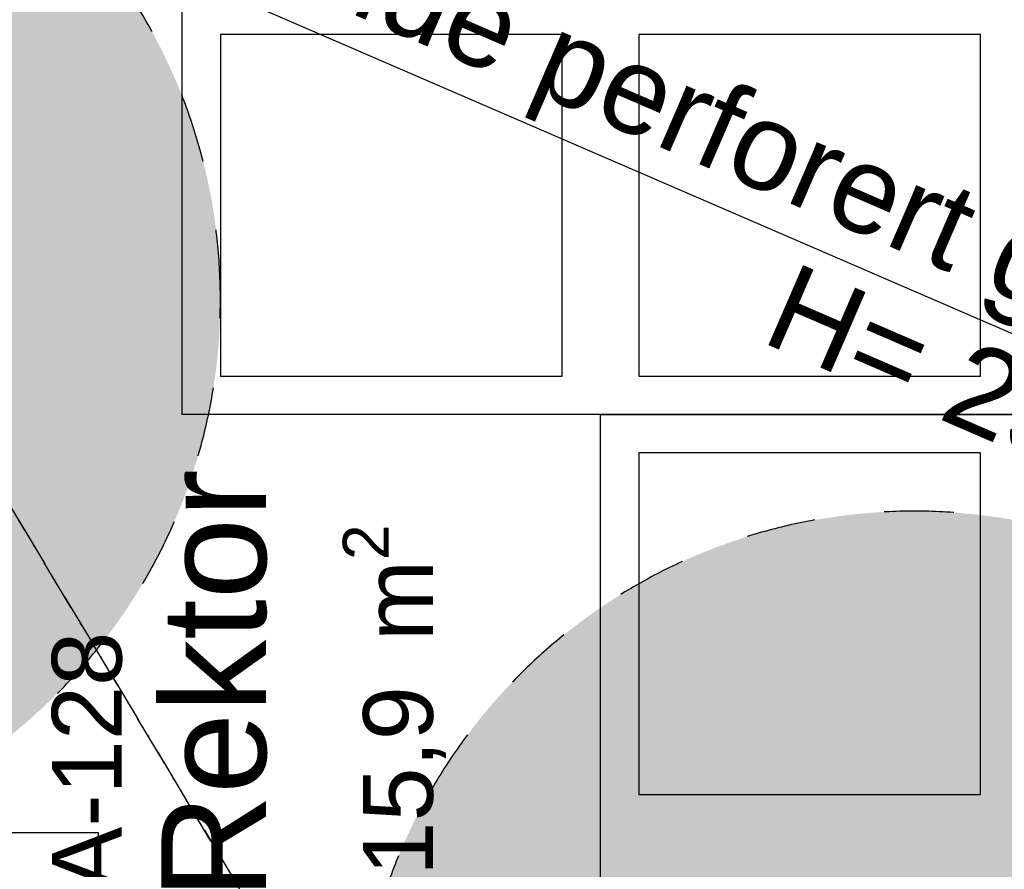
# Model space of a CAD drawing. Header units: millimetres. Extents: x -173281 to 144469, y -85977 to 83288.
# Tile 139 of 256: x -63761 to -62349, y -41744 to -40526. Entities that reach past the tile are written whole.
import ezdxf
from ezdxf.enums import TextEntityAlignment as Align

# ---------------------------------------------------------------- set-up
doc = ezdxf.new("R2010")
doc.units = ezdxf.units.MM
doc.header["$LTSCALE"] = 0.5
doc.header["$MEASUREMENT"] = 0
for name, pattern in [('Over snittplan', [260, 150, -50, 10, -50]), ('PLINE', [0]), ('Stipling', [400, 200, -200])]:
    doc.linetypes.add(name, pattern=pattern)
for name, color, linetype in [('256- Faste himlinger og overflatebehandling(Nye konstruksjoner)', 7, 'Continuous'), ('279- Annet fast inventar(Nye konstruksjoner)', 7, 'Continuous'), ('862- M___Nettoareal(Nye konstruksjoner)', 7, 'Continuous'), ('862- M___Nettoareal(Tekst)(Nye konstruksjoner)', 7, 'Continuous')]:
    doc.layers.add(name, color=color, linetype=linetype)
doc.styles.add('GENERATED_STYLE_1', font='arial.ttf')

# ---------------------------------------------------------------- blocks, each defined once
blk = doc.blocks.new('Rektor_A-128_12', base_point=(-63439.8, -42454.1))
at = {"layer": '862- M___Nettoareal(Tekst)(Nye konstruksjoner)', "insert": (-63297.7, -41753.3), "char_height": 100, "attachment_point": 1, "rotation": 90, "style": 'GENERATED_STYLE_1'}
blk.add_mtext('\\A1;{\\pql;\\pt0,12050;\\fArial|b0|i0|c0|p0;\\W1.000000;15,9\\fArial|b0|i0|c0|p0;\\W1.000000;\\A1{\\H.66x;\\S^  ;}\\fArial|b0|i0|c0|p0;\\W1.000000; m\\fArial|b0|i0|c0|p0;\\W1.000000;\\A1{\\H.66x;\\S2^  ;}}', dxfattribs=at)
at = {"layer": '862- M___Nettoareal(Tekst)(Nye konstruksjoner)', "style": 'GENERATED_STYLE_1'}
for tag, height, p in [('DUMMY_862', 150, (-63557.7, -41147.4)), ('ROOM_NAME', 150, (-63557.7, -41787.6)), ('DUMMY_861', 100, (-63714.8, -41387.3)), ('ROOM_NUMBER', 100, (-63714.8, -41776.2)), ('DUMMY_863', 100, (-63322, -41753.3))]:
    blk.add_attdef(tag, text='', height=height, rotation=90, dxfattribs=at).set_placement(p, align=Align.TOP_LEFT)
blk = doc.blocks.new('Skilt handikap[228]', base_point=(-65073.2, -41726.9))
at = {"layer": '279- Annet fast inventar(Nye konstruksjoner)', "linetype": 'Continuous'}
blk.add_hatch(color=256, dxfattribs=at).paths.add_polyline_path([(-63473.2, -40926.9, 1), (-65073.2, -40926.9, 1)])
at = {"layer": '279- Annet fast inventar(Nye konstruksjoner)', "linetype": 'Stipling', "flags": 128}
blk.add_lwpolyline([(-63473.2, -40926.9, 1), (-65073.2, -40926.9, 1)], format="xyb", close=True, dxfattribs=at)
blk = doc.blocks.new('Skilt handikap[302]', base_point=(-63278.2, -42830.5))
at = {"layer": '279- Annet fast inventar(Nye konstruksjoner)', "linetype": 'Continuous'}
blk.add_hatch(color=256, dxfattribs=at).paths.add_polyline_path([(-61678.2, -42030.5, 1), (-63278.2, -42030.5, 1)])
at = {"layer": '279- Annet fast inventar(Nye konstruksjoner)', "linetype": 'Stipling', "flags": 128}
blk.add_lwpolyline([(-61678.2, -42030.5, 1), (-63278.2, -42030.5, 1)], format="xyb", close=True, dxfattribs=at)

msp = doc.modelspace()

# ---------------------------------------------------------------- linework, layer by layer
at = {"layer": '256- Faste himlinger og overflatebehandling(Nye konstruksjoner)', "linetype": 'PLINE'}
msp.add_line((-65073.2, -39791.9), (-60435.7, -41799.4), dxfattribs=at)
at = {"layer": '256- Faste himlinger og overflatebehandling(Nye konstruksjoner)', "linetype": 'Over snittplan', "flags": 128}
for points in [[(-62351, -43599.4), (-64631.9, -39791.9)], [(-64631.9, -39791.9), (-62351, -43599.4)]]:
    msp.add_lwpolyline(points, dxfattribs=at)
at = {"layer": '256- Faste himlinger og overflatebehandling(Nye konstruksjoner)', "linetype": 'PLINE'}
for points in [[(-61728.2, -41091.9), (-62928.2, -41091.9), (-63528.2, -41091.9), (-63528.2, -40491.9), (-64128.2, -40491.9), (-64128.2, -39891.9), (-61728.2, -39891.9)], [(-62983.2, -41036.9), (-62983.2, -40546.9), (-63473.2, -40546.9), (-63473.2, -41036.9)], [(-62383.2, -41036.9), (-62383.2, -40546.9), (-62873.2, -40546.9), (-62873.2, -41036.9)], [(-63648.2, -43491.9), (-63648.2, -41691.9), (-64248.2, -41691.9), (-64248.2, -41091.9), (-64848.2, -41091.9), (-64848.2, -43491.9)], [(-61728.2, -43491.9), (-62328.2, -43491.9), (-62328.2, -42291.9), (-62928.2, -42291.9), (-62928.2, -41091.9), (-61728.2, -41091.9)], [(-62383.2, -41636.9), (-62383.2, -41146.9), (-62873.2, -41146.9), (-62873.2, -41636.9)]]:
    msp.add_lwpolyline(points, close=True, dxfattribs=at)

# ---------------------------------------------------------------- block references
at = {"layer": '279- Annet fast inventar(Nye konstruksjoner)', "linetype": 'PLINE'}
for name, p in [('Skilt handikap[228]', (-65073.2, -41726.9)), ('Skilt handikap[302]', (-63278.2, -42830.5))]:
    msp.add_blockref(name, p, dxfattribs=at)
at = {"layer": '862- M___Nettoareal(Nye konstruksjoner)', "linetype": 'Continuous'}
ref = msp.add_blockref('Rektor_A-128_12', (-63439.8, -42454.1), dxfattribs=at)
ref.add_attrib('ROOM_NAME', 'Rektor', dxfattribs={"layer": '862- M___Nettoareal(Tekst)(Nye konstruksjoner)', "color": 7, "height": 150, "rotation": 90, "style": 'GENERATED_STYLE_1'}).set_placement((-63557.7, -41787.6), align=Align.TOP_LEFT)
ref.add_attrib('ROOM_NUMBER', 'A-128', dxfattribs={"layer": '862- M___Nettoareal(Tekst)(Nye konstruksjoner)', "color": 7, "height": 100, "rotation": 90, "style": 'GENERATED_STYLE_1'}).set_placement((-63714.8, -41776.2), align=Align.TOP_LEFT)

# ---------------------------------------------------------------- texts
at = {"layer": '256- Faste himlinger og overflatebehandling(Nye konstruksjoner)', "linetype": 'Continuous', "char_height": 125, "rotation": 336.593, "style": 'GENERATED_STYLE_1'}
for s, insert, attachment_point in [('\\A1;{\\pql;\\fArial|b0|i0|c0|p0;\\W1.000000;Skråande\\fArial|b0|i0|c0|p0;\\W1.000000; perforert gipshimling}', (-63712.8, -40195.7), 1), ('\\A1;{\\pql;\\fArial|b0|i0|c0|p0;\\W1.000000;H= 2\\fArial|b0|i0|c0|p0;\\W1.000000;55\\fArial|b0|i0|c0|p0;\\W1.000000;0-2700}', (-62701.2, -40988.3), 7)]:
    msp.add_mtext(s, dxfattribs=dict(at, insert=insert, attachment_point=attachment_point))

doc.saveas('drawing.dxf')
